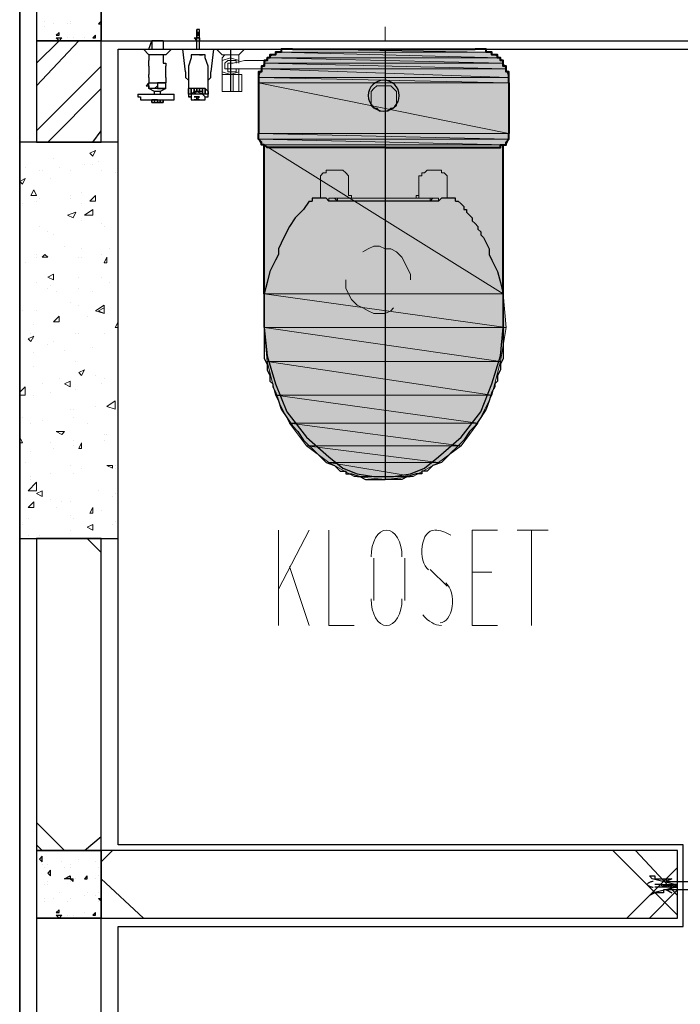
# Model space of a CAD drawing. Header units: millimetres. Extents: x 0 to 420, y 0 to 297.
# Tile 41 of 73: x 236 to 246, y 159 to 174. Entities that reach past the tile are written whole.
import ezdxf

# ---------------------------------------------------------------- set-up
doc = ezdxf.new("R2010")
doc.units = ezdxf.units.MM
doc.layers.add('FILL_FFFFFF', color=7, linetype='Continuous', true_color=0xffffff)
doc.layers.add('LINE_FFFFFF', color=7, linetype='Continuous', true_color=0xffffff)
doc.layers.add('LINE_000000', color=7, linetype='Continuous')

msp = doc.modelspace()

# ---------------------------------------------------------------- hatches: boundary and pattern name
at = {"layer": 'FILL_FFFFFF'}
h = msp.add_hatch(color=7, dxfattribs=at)
h.dxf.hatch_style = 1
h.paths.add_polyline_path([(239.437, 173.143), (242.993, 173.059), (239.395, 173.059), (239.437, 173.143)])
h = msp.add_hatch(color=7, dxfattribs=at)
h.dxf.hatch_style = 1
h.paths.add_polyline_path([(239.607, 173.228), (242.951, 173.143), (239.437, 173.143), (239.607, 173.228)])
h = msp.add_hatch(color=7, dxfattribs=at)
h.dxf.hatch_style = 1
h.paths.add_polyline_path([(242.951, 173.143), (239.437, 173.143), (242.993, 173.059), (242.951, 173.143)])
h = msp.add_hatch(color=7, dxfattribs=at)
h.dxf.hatch_style = 1
h.paths.add_polyline_path([(242.782, 173.228), (239.607, 173.228), (242.951, 173.143), (242.782, 173.228)])
h = msp.add_hatch(color=7, dxfattribs=at)
h.dxf.hatch_style = 1
h.paths.add_polyline_path([(239.395, 173.059), (243.036, 172.974), (239.353, 172.974), (239.395, 173.059)])
h = msp.add_hatch(color=7, dxfattribs=at)
h.dxf.hatch_style = 1
h.paths.add_polyline_path([(242.993, 173.059), (239.395, 173.059), (243.036, 172.974), (242.993, 173.059)])
h = msp.add_hatch(color=7, dxfattribs=at)
h.dxf.hatch_style = 1
h.paths.add_polyline_path([(239.353, 172.974), (243.078, 172.847), (239.31, 172.847), (239.353, 172.974)])
h = msp.add_hatch(color=7, dxfattribs=at)
h.dxf.hatch_style = 1
h.paths.add_polyline_path([(243.078, 172.847), (239.31, 172.847), (243.078, 172.762), (243.078, 172.847)])
h = msp.add_hatch(color=7, dxfattribs=at)
h.dxf.hatch_style = 1
h.paths.add_polyline_path([(239.31, 172.847), (243.078, 172.762), (239.31, 172.762), (239.31, 172.847)])
h = msp.add_hatch(color=7, dxfattribs=at)
h.dxf.hatch_style = 1
h.paths.add_polyline_path([(243.036, 172.974), (239.353, 172.974), (243.078, 172.847), (243.036, 172.974)])
h = msp.add_hatch(color=7, dxfattribs=at)
h.dxf.hatch_style = 1
h.paths.add_polyline_path([(243.078, 172.762), (239.31, 172.762), (243.078, 172), (243.078, 172.762)])
h = msp.add_hatch(color=7, dxfattribs=at)
h.dxf.hatch_style = 1
h.paths.add_polyline_path([(239.31, 172.762), (243.078, 172), (239.31, 172), (239.31, 172.762)])
h = msp.add_hatch(color=7, dxfattribs=at)
h.dxf.hatch_style = 1
h.paths.add_polyline_path([(243.078, 172), (239.31, 172), (243.078, 171.916), (243.078, 172)])
h = msp.add_hatch(color=7, dxfattribs=at)
h.dxf.hatch_style = 1
h.paths.add_polyline_path([(239.31, 172), (243.078, 171.916), (239.31, 171.916), (239.31, 172)])
h = msp.add_hatch(color=7, dxfattribs=at)
h.dxf.hatch_style = 1
h.paths.add_polyline_path([(243.078, 171.916), (239.31, 171.916), (243.036, 171.831), (243.078, 171.916)])
h = msp.add_hatch(color=7, dxfattribs=at)
h.dxf.hatch_style = 1
h.paths.add_polyline_path([(239.31, 171.916), (243.036, 171.831), (239.353, 171.831), (239.31, 171.916)])
h = msp.add_hatch(color=7, dxfattribs=at)
h.dxf.hatch_style = 1
h.paths.add_polyline_path([(239.395, 169.587), (242.993, 169.587), (239.395, 171.831), (239.395, 169.587)])
h = msp.add_hatch(color=7, dxfattribs=at)
h.dxf.hatch_style = 1
h.paths.add_polyline_path([(242.993, 169.587), (239.395, 171.831), (242.993, 171.831), (242.993, 169.587)])
h = msp.add_hatch(color=7, dxfattribs=at)
h.dxf.hatch_style = 1
h.paths.add_polyline_path([(239.395, 169.079), (243.036, 169.079), (239.395, 169.587), (239.395, 169.079)])
h = msp.add_hatch(color=7, dxfattribs=at)
h.dxf.hatch_style = 1
h.paths.add_polyline_path([(243.036, 169.079), (239.395, 169.587), (242.993, 169.587), (243.036, 169.079)])
h = msp.add_hatch(color=7, dxfattribs=at)
h.dxf.hatch_style = 1
h.paths.add_polyline_path([(239.437, 168.571), (242.951, 168.571), (239.395, 169.079), (239.437, 168.571)])
h = msp.add_hatch(color=7, dxfattribs=at)
h.dxf.hatch_style = 1
h.paths.add_polyline_path([(242.951, 168.571), (239.395, 169.079), (243.036, 169.079), (242.951, 168.571)])
h = msp.add_hatch(color=7, dxfattribs=at)
h.dxf.hatch_style = 1
h.paths.add_polyline_path([(239.564, 168.063), (242.824, 168.063), (239.437, 168.571), (239.564, 168.063)])
h = msp.add_hatch(color=7, dxfattribs=at)
h.dxf.hatch_style = 1
h.paths.add_polyline_path([(242.824, 168.063), (239.437, 168.571), (242.951, 168.571), (242.824, 168.063)])
h = msp.add_hatch(color=7, dxfattribs=at)
h.dxf.hatch_style = 1
h.paths.add_polyline_path([(239.776, 167.64), (242.612, 167.64), (239.564, 168.063), (239.776, 167.64)])
h = msp.add_hatch(color=7, dxfattribs=at)
h.dxf.hatch_style = 1
h.paths.add_polyline_path([(242.612, 167.64), (239.564, 168.063), (242.824, 168.063), (242.612, 167.64)])
h = msp.add_hatch(color=7, dxfattribs=at)
h.dxf.hatch_style = 1
h.paths.add_polyline_path([(240.03, 167.301), (242.358, 167.301), (239.776, 167.64), (240.03, 167.301)])
h = msp.add_hatch(color=7, dxfattribs=at)
h.dxf.hatch_style = 1
h.paths.add_polyline_path([(242.358, 167.301), (239.776, 167.64), (242.612, 167.64), (242.358, 167.301)])
h = msp.add_hatch(color=7, dxfattribs=at)
h.dxf.hatch_style = 1
h.paths.add_polyline_path([(240.369, 167.047), (242.02, 167.047), (240.03, 167.301), (240.369, 167.047)])
h = msp.add_hatch(color=7, dxfattribs=at)
h.dxf.hatch_style = 1
h.paths.add_polyline_path([(242.02, 167.047), (240.03, 167.301), (242.358, 167.301), (242.02, 167.047)])
h = msp.add_hatch(color=7, dxfattribs=at)
h.dxf.hatch_style = 1
h.paths.add_polyline_path([(240.75, 166.836), (241.639, 166.836), (240.369, 167.047), (240.75, 166.836)])
h = msp.add_hatch(color=7, dxfattribs=at)
h.dxf.hatch_style = 1
h.paths.add_polyline_path([(241.639, 166.836), (240.369, 167.047), (242.02, 167.047), (241.639, 166.836)])
h = msp.add_hatch(color=7, dxfattribs=at)
h.dxf.hatch_style = 1
h.paths.add_polyline_path([(241.215, 166.793), (240.75, 166.836), (241.639, 166.836), (241.215, 166.793)])

# ---------------------------------------------------------------- linework, layer by layer
at = {"layer": 'LINE_000000', "lineweight": 25}
for p, q in [((235.712, 255.651), (235.712, 64.304)), ((235.712, 103.886), (235.712, 209.889)), ((236.093, 173.694), (236.093, 173.694)), ((236.093, 173.609), (236.093, 173.609)), ((236.22, 173.651), (236.22, 173.651)), ((236.432, 173.651), (236.432, 173.651)), ((236.474, 173.694), (236.474, 173.694)), ((236.474, 173.651), (236.474, 173.651)), ((236.897, 173.651), (236.94, 173.694)), ((236.897, 173.651), (236.94, 173.651)), ((236.897, 173.651), (236.897, 173.651)), ((235.966, 173.567), (235.966, 173.567)), ((236.262, 173.482), (236.305, 173.524)), ((236.262, 173.482), (236.305, 173.482)), ((236.262, 173.44), (236.347, 173.44)), ((236.262, 173.44), (236.305, 173.397)), ((236.305, 173.482), (236.305, 173.524)), ((236.305, 173.397), (236.347, 173.44)), ((236.432, 173.44), (236.432, 173.44)), ((236.516, 173.44), (236.516, 173.44)), ((236.686, 173.44), (236.686, 173.44)), ((236.813, 173.44), (236.855, 173.482)), ((236.813, 173.44), (236.855, 173.44)), ((236.855, 173.44), (236.855, 173.482)), ((236.855, 173.482), (236.855, 173.482)), ((238.337, 173.44), (238.379, 173.44)), ((238.379, 173.567), (238.379, 173.567)), ((238.421, 173.567), (238.379, 173.567)), ((238.379, 173.567), (238.379, 173.567)), ((238.379, 173.524), (238.379, 173.567)), ((238.379, 173.567), (238.379, 173.567)), ((238.379, 173.482), (238.379, 173.524)), ((238.379, 173.524), (238.379, 173.524)), ((238.379, 173.44), (238.379, 173.482)), ((238.379, 173.482), (238.379, 173.482)), ((238.379, 173.27), (238.379, 173.44)), ((238.379, 173.44), (238.379, 173.44)), ((238.379, 173.44), (238.379, 173.44)), ((238.421, 173.524), (238.421, 173.567)), ((238.421, 173.567), (238.421, 173.567)), ((238.421, 173.482), (238.421, 173.524)), ((238.421, 173.524), (238.421, 173.524)), ((238.421, 173.44), (238.421, 173.482)), ((238.421, 173.482), (238.421, 173.482)), ((238.421, 173.44), (238.421, 173.44)), ((235.966, 173.059), (236.305, 173.397)), ((235.966, 172.72), (236.601, 173.397)), ((237.659, 173.27), (237.702, 173.397)), ((237.871, 173.397), (237.702, 173.397)), ((237.702, 173.397), (237.702, 173.27)), ((237.702, 173.397), (237.702, 173.397)), ((237.871, 173.397), (237.871, 173.27)), ((237.871, 173.397), (237.871, 173.397)), ((237.575, 173.27), (237.575, 173.27)), ((237.575, 173.27), (237.998, 173.27)), ((237.575, 173.27), (237.575, 173.27)), ((237.659, 173.186), (237.659, 173.186)), ((237.659, 173.186), (237.659, 173.101)), ((237.871, 173.186), (237.871, 173.101)), ((237.913, 173.186), (237.913, 173.186)), ((237.998, 173.27), (237.998, 173.27)), ((237.998, 173.27), (237.998, 173.27)), ((238.294, 173.186), (238.294, 173.143)), ((238.337, 173.186), (238.294, 173.186)), ((238.337, 173.186), (238.337, 173.186)), ((238.337, 173.186), (238.337, 173.186)), ((238.337, 173.186), (238.337, 173.186)), ((238.337, 173.186), (238.337, 173.186)), ((238.421, 173.186), (238.464, 173.186)), ((238.464, 173.186), (238.464, 173.186)), ((238.464, 173.186), (238.464, 173.186)), ((238.506, 173.143), (238.506, 173.186)), ((238.506, 173.143), (238.506, 173.143)), ((238.887, 173.27), (238.887, 172.635)), ((241.215, 173.27), (241.215, 166.793)), ((235.966, 172.043), (236.94, 173.016)), ((237.659, 173.016), (237.659, 173.016)), ((237.659, 173.016), (237.659, 173.016)), ((237.659, 172.847), (237.659, 172.889)), ((237.659, 172.847), (237.659, 172.847)), ((237.659, 172.847), (237.659, 172.762)), ((237.913, 172.889), (237.913, 172.889)), ((237.913, 172.847), (237.913, 172.762)), ((237.659, 172.762), (237.659, 172.762)), ((237.659, 172.762), (237.913, 172.762)), ((237.659, 172.72), (237.659, 172.72)), ((237.702, 172.762), (237.702, 172.762)), ((237.786, 172.72), (237.786, 172.72)), ((237.786, 172.72), (237.786, 172.72)), ((237.913, 172.762), (237.913, 172.762)), ((237.913, 172.72), (237.913, 172.72)), ((236.135, 171.873), (236.94, 172.678)), ((237.49, 172.593), (237.49, 172.593)), ((237.49, 172.593), (238.04, 172.593)), ((237.913, 172.678), (237.659, 172.678)), ((237.659, 172.678), (237.659, 172.678)), ((237.744, 172.593), (237.744, 172.635)), ((237.829, 172.635), (237.829, 172.593)), ((237.871, 172.678), (237.871, 172.678)), ((238.04, 172.593), (238.04, 172.593)), ((238.252, 172.593), (238.252, 172.678)), ((238.252, 172.635), (238.252, 172.635)), ((238.252, 172.593), (238.252, 172.635)), ((238.252, 172.593), (238.252, 172.551)), ((238.252, 172.593), (238.252, 172.551)), ((238.252, 172.551), (238.252, 172.551)), ((238.337, 172.551), (238.337, 172.551)), ((238.337, 172.551), (238.379, 172.551)), ((238.379, 172.551), (238.337, 172.551)), ((238.337, 172.551), (238.337, 172.551)), ((238.337, 172.551), (238.379, 172.551)), ((238.379, 172.551), (238.337, 172.551)), ((238.379, 172.551), (238.379, 172.551)), ((238.379, 172.551), (238.379, 172.551)), ((238.379, 172.551), (238.379, 172.551)), ((238.379, 172.551), (238.379, 172.551)), ((238.379, 172.551), (238.379, 172.551)), ((238.421, 172.551), (238.421, 172.551)), ((238.421, 172.551), (238.421, 172.551)), ((238.464, 172.551), (238.464, 172.551)), ((238.506, 172.551), (238.506, 172.551)), ((238.548, 172.635), (238.548, 172.635)), ((238.548, 172.635), (238.548, 172.635)), ((238.548, 172.635), (238.548, 172.635)), ((238.548, 172.593), (238.548, 172.635)), ((238.548, 172.593), (238.548, 172.593)), ((238.548, 172.593), (238.548, 172.593)), ((238.548, 172.551), (238.548, 172.593)), ((238.548, 172.551), (238.548, 172.551)), ((237.702, 172.466), (237.702, 172.508)), ((237.702, 172.508), (237.871, 172.508)), ((237.702, 172.466), (237.702, 172.508)), ((237.702, 172.466), (237.702, 172.466)), ((237.871, 172.508), (237.871, 172.508)), ((237.871, 172.508), (237.871, 172.466)), ((238.337, 172.508), (238.337, 172.508)), ((238.337, 172.508), (238.379, 172.508)), ((238.379, 172.508), (238.337, 172.508)), ((238.379, 172.508), (238.379, 172.508)), ((238.379, 172.508), (238.379, 172.508)), ((238.421, 172.508), (238.421, 172.508)), ((236.813, 171.873), (236.94, 172.043)), ((240.072, 170.984), (240.115, 170.984)), ((240.115, 170.984), (240.115, 170.984)), ((240.115, 170.984), (240.115, 170.984)), ((240.115, 170.984), (240.115, 170.984)), ((240.157, 171.027), (240.157, 171.027)), ((240.326, 171.027), (240.157, 171.027)), ((240.369, 170.984), (240.326, 171.027)), ((240.326, 171.027), (240.326, 171.027)), ((242.231, 171.027), (242.062, 171.027)), ((242.231, 171.027), (242.231, 171.027)), ((242.274, 170.984), (242.316, 170.984)), ((242.316, 170.984), (242.316, 170.984)), ((239.395, 169.079), (239.395, 169.587)), ((239.395, 169.079), (239.437, 168.656)), ((236.94, 165.693), (236.728, 165.904)), ((236.389, 161.205), (235.966, 161.629)), ((236.051, 161.205), (235.966, 161.29)), ((236.686, 161.205), (236.94, 161.417)), ((236.94, 161.036), (237.109, 161.205)), ((245.618, 160.232), (244.644, 161.205)), ((245.618, 160.528), (244.983, 161.205)), ((236.008, 161.078), (236.051, 161.121)), ((236.008, 161.078), (236.051, 161.036)), ((236.051, 161.036), (236.051, 161.121)), ((236.051, 160.994), (236.051, 160.994)), ((236.135, 160.994), (236.135, 160.994)), ((236.347, 161.036), (236.347, 161.036)), ((236.474, 160.994), (236.474, 160.994)), ((236.601, 161.078), (236.601, 161.078)), ((236.855, 161.036), (236.855, 161.036)), ((236.855, 161.036), (236.855, 161.036)), ((236.093, 160.951), (236.093, 160.951)), ((236.135, 160.867), (236.178, 160.909)), ((236.135, 160.867), (236.178, 160.824)), ((236.178, 160.824), (236.178, 160.909)), ((236.389, 160.951), (236.389, 160.951)), ((236.474, 160.951), (236.474, 160.951)), ((236.897, 160.951), (236.897, 160.951)), ((244.856, 160.189), (245.618, 160.951)), ((236.093, 160.697), (236.093, 160.697)), ((236.135, 160.74), (236.135, 160.74)), ((236.135, 160.697), (236.135, 160.697)), ((236.432, 160.782), (236.432, 160.782)), ((236.474, 160.782), (236.516, 160.782)), ((236.474, 160.782), (236.516, 160.74)), ((236.474, 160.74), (236.474, 160.74)), ((236.516, 160.74), (236.516, 160.782)), ((236.559, 160.782), (236.559, 160.782)), ((236.686, 160.782), (236.728, 160.824)), ((236.686, 160.782), (236.728, 160.782)), ((236.728, 160.782), (236.728, 160.824)), ((236.855, 160.782), (236.855, 160.782)), ((236.897, 160.824), (236.897, 160.824)), ((237.575, 160.189), (236.94, 160.782)), ((245.364, 160.697), (245.279, 160.697)), ((245.364, 160.697), (245.364, 160.697)), ((245.364, 160.697), (245.406, 160.697)), ((245.406, 160.697), (245.406, 160.655)), ((245.406, 160.697), (245.406, 160.697)), ((245.406, 160.697), (245.406, 160.697)), ((245.406, 160.697), (245.449, 160.655)), ((245.406, 160.697), (245.406, 160.697)), ((245.406, 160.697), (245.449, 160.697)), ((245.449, 160.697), (245.449, 160.697)), ((245.449, 160.697), (245.449, 160.697)), ((245.449, 160.697), (245.491, 160.697)), ((245.491, 160.697), (245.533, 160.655)), ((245.491, 160.697), (245.491, 160.697)), ((245.491, 160.697), (245.533, 160.697)), ((245.491, 160.697), (245.491, 160.697)), ((245.491, 160.697), (245.491, 160.697)), ((245.491, 160.697), (245.491, 160.697)), ((245.533, 160.697), (245.533, 160.697)), ((245.533, 160.697), (245.533, 160.697)), ((245.533, 160.697), (245.533, 160.697)), ((245.533, 160.697), (245.576, 160.697)), ((245.576, 160.697), (245.576, 160.697)), ((245.576, 160.697), (245.618, 160.697)), ((245.618, 160.697), (245.618, 160.697)), ((245.618, 160.697), (245.618, 160.697)), ((236.305, 160.57), (236.305, 160.57)), ((236.728, 160.57), (236.728, 160.57)), ((236.897, 160.57), (236.897, 160.57)), ((245.195, 160.189), (245.618, 160.613)), ((245.406, 160.655), (245.279, 160.655)), ((245.406, 160.655), (245.406, 160.655)), ((245.406, 160.655), (245.406, 160.655)), ((245.406, 160.655), (245.406, 160.655)), ((245.449, 160.655), (245.406, 160.655)), ((245.449, 160.655), (245.449, 160.655)), ((245.491, 160.655), (245.449, 160.655)), ((245.491, 160.655), (245.491, 160.655)), ((245.533, 160.655), (245.491, 160.655)), ((245.491, 160.655), (245.491, 160.655)), ((245.491, 160.655), (245.491, 160.655)), ((245.533, 160.655), (245.533, 160.655)), ((245.533, 160.655), (245.533, 160.655)), ((245.576, 160.655), (245.576, 160.655)), ((245.618, 160.655), (245.576, 160.655)), ((245.618, 160.655), (245.618, 160.655)), ((236.093, 160.486), (236.093, 160.486)), ((236.093, 160.443), (236.093, 160.443)), ((236.22, 160.486), (236.22, 160.486)), ((236.432, 160.443), (236.432, 160.443)), ((236.474, 160.486), (236.474, 160.486)), ((236.474, 160.486), (236.474, 160.486)), ((236.686, 160.528), (236.686, 160.528)), ((236.855, 160.528), (236.855, 160.528)), ((236.855, 160.528), (236.855, 160.528)), ((236.897, 160.486), (236.94, 160.486)), ((236.897, 160.486), (236.94, 160.443)), ((236.897, 160.443), (236.897, 160.443)), ((235.966, 160.359), (235.966, 160.359)), ((236.262, 160.274), (236.305, 160.316)), ((236.262, 160.274), (236.305, 160.274)), ((236.305, 160.274), (236.305, 160.316)), ((236.686, 160.274), (236.686, 160.274)), ((236.813, 160.232), (236.855, 160.274)), ((236.855, 160.232), (236.855, 160.274)), ((236.855, 160.274), (236.855, 160.274)), ((236.262, 160.232), (236.347, 160.232)), ((236.262, 160.232), (236.305, 160.189)), ((236.305, 160.189), (236.347, 160.232)), ((236.432, 160.232), (236.432, 160.232)), ((236.516, 160.232), (236.516, 160.232)), ((236.813, 160.232), (236.855, 160.232))]:
    msp.add_line(p, q, dxfattribs=at)
at = {"layer": 'LINE_000000', "lineweight": 13}
for p, q in [((241.215, 173.609), (241.215, 173.397)), ((238.675, 173.27), (238.675, 173.27)), ((238.675, 173.27), (238.675, 173.27)), ((238.675, 173.27), (238.76, 173.186)), ((238.675, 173.27), (239.141, 173.27)), ((238.76, 173.186), (238.76, 173.186)), ((238.76, 173.186), (239.014, 173.186)), ((238.76, 173.143), (238.76, 172.889)), ((239.014, 173.186), (239.099, 173.27)), ((239.014, 173.186), (239.014, 173.186)), ((239.014, 173.186), (239.014, 173.186)), ((239.099, 173.27), (239.141, 173.27)), ((239.141, 173.27), (239.141, 173.27)), ((241.215, 173.27), (241.215, 173.059)), ((239.395, 173.101), (239.437, 173.101)), ((238.76, 172.889), (239.056, 172.889)), ((238.887, 172.889), (238.887, 172.635)), ((238.887, 172.889), (238.887, 172.889)), ((238.929, 172.889), (238.887, 172.889)), ((238.929, 172.889), (238.929, 172.889)), ((239.014, 172.889), (239.014, 172.974)), ((241.215, 172.932), (241.215, 172.72)), ((241.215, 172.593), (241.215, 172.381)), ((240.58, 171.45), (240.538, 171.45)), ((240.538, 171.45), (240.538, 171.45)), ((242.02, 171.45), (242.02, 171.45)), ((242.02, 171.45), (242.02, 171.45)), ((241.723, 171.069), (241.723, 171.323)), ((241.723, 171.069), (241.723, 171.027)), ((240.242, 171.027), (240.242, 171.027)), ((240.411, 171.027), (240.369, 171.027)), ((240.369, 171.027), (240.411, 171.027)), ((240.369, 170.984), (240.369, 171.027)), ((240.453, 171.027), (240.411, 171.027)), ((240.496, 171.027), (240.453, 171.027)), ((240.453, 171.027), (240.453, 171.027)), ((240.453, 171.027), (240.453, 171.027)), ((240.496, 171.027), (240.496, 171.027)), ((240.496, 171.027), (241.893, 171.027)), ((240.496, 170.984), (240.496, 171.027)), ((240.496, 171.027), (240.496, 171.027)), ((240.496, 171.027), (240.496, 171.027)), ((241.681, 171.027), (240.707, 171.027)), ((241.893, 171.027), (241.893, 170.984)), ((241.893, 171.027), (241.935, 171.027)), ((241.935, 171.027), (241.935, 171.027)), ((241.977, 171.027), (241.935, 171.027)), ((241.935, 171.027), (241.935, 171.027)), ((241.935, 171.027), (241.935, 171.027)), ((241.977, 171.027), (242.02, 171.027)), ((241.215, 166.793), (241.215, 166.793)), ((239.607, 164.592), (239.607, 166.031)), ((240.072, 166.031), (239.607, 165.142)), ((243.205, 166.031), (243.671, 166.031)), ((243.417, 164.592), (243.417, 166.031)), ((241.046, 164.973), (241.046, 165.608)), ((241.512, 165.608), (241.512, 164.973)), ((239.776, 165.481), (240.072, 164.592)), ((241.893, 165.439), (242.147, 165.185)), ((242.824, 165.396), (242.528, 165.396))]:
    msp.add_line(p, q, dxfattribs=at)
at = {"layer": 'LINE_000000', "lineweight": 40}
for p, q in [((239.818, 173.27), (242.57, 173.27)), ((239.31, 172.762), (239.31, 172)), ((243.078, 172.762), (243.078, 172)), ((239.395, 169.587), (239.395, 171.831)), ((242.993, 169.587), (242.993, 171.831))]:
    msp.add_line(p, q, dxfattribs=at)
at = {"layer": 'LINE_000000', "lineweight": 5}
msp.add_line((247.1, 173.27), (240.115, 173.27), dxfattribs=at)
at = {"layer": 'LINE_000000', "lineweight": 0}
for p, q in [((236.051, 171.873), (236.051, 171.873)), ((236.77, 171.704), (236.855, 171.746)), ((236.77, 171.704), (236.813, 171.662)), ((236.813, 171.662), (236.855, 171.746)), ((236.22, 171.619), (236.22, 171.619)), ((236.686, 171.535), (236.686, 171.535)), ((236.813, 171.535), (236.813, 171.535)), ((236.897, 171.577), (236.897, 171.577)), ((235.797, 171.492), (235.797, 171.492)), ((236.008, 171.45), (236.008, 171.45)), ((236.051, 171.45), (236.051, 171.45)), ((236.305, 171.492), (236.305, 171.492)), ((236.474, 171.45), (236.474, 171.45)), ((236.94, 171.45), (236.94, 171.45)), ((237.151, 171.408), (237.151, 171.408)), ((235.712, 171.281), (235.797, 171.323)), ((235.712, 171.281), (235.754, 171.238)), ((235.754, 171.238), (235.797, 171.323)), ((236.178, 171.323), (236.178, 171.323)), ((235.881, 171.069), (235.924, 171.154)), ((235.881, 171.069), (235.966, 171.069)), ((235.966, 171.069), (235.924, 171.154)), ((236.474, 171.069), (236.474, 171.069)), ((236.643, 171.111), (236.643, 171.111)), ((236.77, 170.984), (236.855, 171.069)), ((236.855, 170.984), (236.855, 171.069)), ((235.754, 170.942), (235.754, 170.942)), ((235.966, 170.984), (235.966, 170.984)), ((235.966, 170.984), (235.966, 170.984)), ((236.008, 171.027), (236.008, 171.027)), ((236.474, 171.027), (236.474, 171.027)), ((236.643, 170.942), (236.643, 170.942)), ((236.77, 170.984), (236.855, 170.984)), ((236.432, 170.773), (236.559, 170.815)), ((236.432, 170.773), (236.516, 170.73)), ((236.516, 170.73), (236.559, 170.815)), ((236.686, 170.773), (236.813, 170.857)), ((236.643, 170.688), (236.643, 170.688)), ((236.94, 170.646), (236.94, 170.646)), ((236.008, 170.603), (236.008, 170.603)), ((236.135, 170.519), (236.135, 170.519)), ((236.22, 170.476), (236.22, 170.476)), ((236.982, 170.603), (236.982, 170.603)), ((235.712, 170.307), (235.712, 170.307)), ((235.966, 170.18), (235.966, 170.18)), ((236.051, 170.138), (236.093, 170.18)), ((236.135, 170.138), (236.093, 170.18)), ((236.389, 170.307), (236.389, 170.307)), ((236.643, 170.265), (236.643, 170.265)), ((236.94, 170.18), (236.94, 170.18)), ((237.067, 170.265), (237.067, 170.265)), ((235.797, 170.053), (235.797, 170.053)), ((235.966, 170.138), (235.966, 170.138)), ((236.051, 170.138), (236.135, 170.138)), ((236.601, 170.138), (236.601, 170.138)), ((236.643, 170.138), (236.643, 170.138)), ((236.982, 170.053), (237.024, 170.138)), ((236.982, 170.053), (237.024, 170.053)), ((237.024, 170.053), (237.024, 170.138)), ((236.135, 169.841), (236.22, 169.884)), ((236.22, 169.799), (236.22, 169.884)), ((235.966, 169.757), (235.966, 169.757)), ((236.135, 169.841), (236.22, 169.799)), ((236.601, 169.841), (236.601, 169.841)), ((236.94, 169.841), (236.94, 169.841)), ((237.067, 169.757), (237.067, 169.757)), ((236.135, 169.672), (236.135, 169.672)), ((236.178, 169.714), (236.178, 169.714)), ((236.262, 169.63), (236.262, 169.63)), ((236.601, 169.672), (236.601, 169.672)), ((236.813, 169.63), (236.813, 169.63)), ((236.474, 169.46), (236.474, 169.46)), ((235.754, 169.333), (235.754, 169.333)), ((235.966, 169.333), (235.966, 169.333)), ((236.601, 169.418), (236.601, 169.418)), ((236.855, 169.333), (236.982, 169.418)), ((236.855, 169.333), (236.982, 169.291)), ((236.897, 169.333), (236.982, 169.376)), ((236.897, 169.333), (236.982, 169.291)), ((236.982, 169.291), (236.982, 169.418)), ((236.982, 169.291), (236.982, 169.376)), ((236.22, 169.164), (236.305, 169.249)), ((236.22, 169.164), (236.305, 169.164)), ((236.262, 169.164), (236.262, 169.164)), ((236.305, 169.164), (236.305, 169.249)), ((236.728, 169.249), (236.728, 169.249)), ((237.151, 169.079), (237.194, 169.164)), ((235.881, 168.995), (235.881, 168.995)), ((235.924, 169.122), (235.924, 169.122)), ((236.559, 168.995), (236.559, 168.995)), ((236.601, 168.995), (236.601, 168.995)), ((236.982, 168.995), (236.982, 168.995)), ((237.151, 169.079), (237.194, 169.079)), ((235.839, 168.91), (235.924, 168.952)), ((235.839, 168.91), (235.881, 168.868)), ((235.881, 168.868), (235.924, 168.952)), ((235.924, 168.91), (235.924, 168.91)), ((236.22, 168.868), (236.22, 168.868)), ((235.924, 168.698), (235.924, 168.698)), ((236.135, 168.825), (236.135, 168.825)), ((236.389, 168.741), (236.389, 168.741)), ((236.813, 168.783), (236.813, 168.783)), ((236.559, 168.571), (236.559, 168.571)), ((235.924, 168.487), (235.924, 168.487)), ((236.601, 168.402), (236.686, 168.444)), ((236.601, 168.402), (236.643, 168.36)), ((236.643, 168.36), (236.686, 168.444)), ((237.194, 168.402), (237.194, 168.402)), ((236.305, 168.317), (236.305, 168.317)), ((236.389, 168.233), (236.474, 168.275)), ((236.474, 168.19), (236.474, 168.275)), ((236.855, 168.36), (236.855, 168.36)), ((236.982, 168.317), (236.982, 168.317)), ((235.712, 168.106), (235.797, 168.19)), ((235.797, 168.063), (235.797, 168.19)), ((236.051, 168.233), (236.051, 168.233)), ((236.178, 168.106), (236.178, 168.106)), ((236.389, 168.233), (236.474, 168.19)), ((236.559, 168.148), (236.559, 168.148)), ((236.94, 168.233), (236.94, 168.233)), ((235.712, 168.063), (235.797, 168.063)), ((235.924, 168.063), (235.924, 168.063)), ((237.024, 167.894), (237.151, 167.979)), ((237.151, 167.852), (237.151, 167.979)), ((236.474, 167.852), (236.474, 167.852)), ((236.516, 167.852), (236.516, 167.852)), ((236.855, 167.894), (236.855, 167.894)), ((237.024, 167.894), (237.151, 167.852)), ((237.194, 167.809), (237.194, 167.809)), ((235.712, 167.725), (235.712, 167.725)), ((235.754, 167.725), (235.754, 167.725)), ((236.051, 167.682), (236.051, 167.682)), ((236.516, 167.725), (236.516, 167.725)), ((235.881, 167.64), (235.881, 167.64)), ((236.262, 167.513), (236.389, 167.513)), ((236.262, 167.513), (236.347, 167.471)), ((236.347, 167.471), (236.389, 167.513)), ((236.347, 167.513), (236.347, 167.513)), ((236.728, 167.64), (236.728, 167.64)), ((235.712, 167.386), (235.712, 167.428)), ((235.754, 167.344), (235.712, 167.428)), ((236.516, 167.386), (236.516, 167.386)), ((236.982, 167.471), (236.982, 167.471)), ((236.982, 167.386), (236.982, 167.386)), ((237.024, 167.471), (237.024, 167.471)), ((237.194, 167.428), (237.194, 167.428)), ((235.712, 167.344), (235.754, 167.344)), ((235.881, 167.217), (235.881, 167.217)), ((236.178, 167.344), (236.178, 167.344)), ((236.22, 167.259), (236.22, 167.259)), ((236.516, 167.301), (236.516, 167.301)), ((236.601, 167.259), (236.643, 167.344)), ((236.601, 167.259), (236.643, 167.259)), ((236.643, 167.259), (236.643, 167.344)), ((235.797, 167.047), (235.797, 167.047)), ((236.474, 167.005), (236.474, 167.005)), ((236.643, 166.963), (236.643, 166.963)), ((237.024, 167.005), (237.109, 167.005)), ((237.024, 167.005), (237.109, 166.963)), ((237.109, 166.963), (237.109, 167.005)), ((237.151, 167.005), (237.151, 167.005)), ((237.151, 166.963), (237.151, 166.963)), ((235.881, 166.836), (235.881, 166.836)), ((235.881, 166.793), (235.881, 166.793)), ((236.178, 166.878), (236.178, 166.878)), ((236.516, 166.878), (236.516, 166.878)), ((235.839, 166.624), (235.966, 166.751)), ((235.839, 166.624), (235.966, 166.624)), ((235.966, 166.624), (235.966, 166.751)), ((235.966, 166.582), (236.051, 166.624)), ((236.051, 166.539), (236.051, 166.624)), ((236.897, 166.624), (236.897, 166.624)), ((235.966, 166.582), (236.051, 166.539)), ((236.178, 166.497), (236.178, 166.497)), ((237.109, 166.539), (237.109, 166.539)), ((237.151, 166.582), (237.151, 166.582)), ((235.839, 166.37), (235.924, 166.455)), ((235.839, 166.37), (235.924, 166.37)), ((235.839, 166.37), (235.839, 166.37)), ((235.839, 166.37), (235.839, 166.37)), ((235.924, 166.37), (235.924, 166.455)), ((236.262, 166.37), (236.262, 166.37)), ((236.347, 166.455), (236.347, 166.455)), ((236.474, 166.455), (236.474, 166.455)), ((236.77, 166.285), (236.813, 166.37)), ((236.813, 166.285), (236.813, 166.37)), ((236.94, 166.328), (236.94, 166.328)), ((235.839, 166.201), (235.839, 166.201)), ((236.474, 166.243), (236.474, 166.243)), ((236.516, 166.201), (236.516, 166.201)), ((236.77, 166.285), (236.813, 166.285)), ((235.754, 166.116), (235.754, 166.116)), ((236.474, 166.031), (236.474, 166.031)), ((236.728, 166.074), (236.813, 166.116)), ((236.728, 166.074), (236.813, 166.031)), ((236.813, 166.031), (236.813, 166.116)), ((236.813, 166.074), (236.813, 166.074)), ((237.109, 166.116), (237.109, 166.116)), ((237.151, 166.158), (237.151, 166.158)), ((237.194, 166.158), (237.194, 166.158)), ((235.839, 165.947), (235.839, 165.947)), ((236.008, 165.947), (236.008, 165.947))]:
    msp.add_line(p, q, dxfattribs=at)
at = {"layer": 'LINE_000000', "lineweight": 25}
for points in [[(236.94, 174.371), (235.966, 174.371), (235.966, 173.397), (236.94, 173.397), (236.94, 174.371)], [(261.281, 173.397), (261.281, 174.371), (236.94, 174.371), (236.94, 173.397), (261.281, 173.397)], [(238.421, 173.44), (238.379, 173.44), (238.421, 173.44), (238.379, 173.44), (238.421, 173.44), (238.379, 173.44), (238.421, 173.44)], [(235.966, 171.873), (236.94, 171.873), (236.94, 173.397), (235.966, 173.397), (235.966, 171.873)], [(241.427, 172.572), (241.422, 172.619), (241.409, 172.662), (241.387, 172.702), (241.359, 172.736), (241.324, 172.765), (241.285, 172.786), (241.241, 172.8), (241.194, 172.805), (241.147, 172.8), (241.104, 172.786), (241.064, 172.765), (241.03, 172.736), (241.001, 172.702), (240.98, 172.662), (240.966, 172.619), (240.961, 172.572), (240.966, 172.525), (240.98, 172.481), (241.001, 172.442), (241.03, 172.407), (241.064, 172.379), (241.104, 172.357), (241.147, 172.344), (241.194, 172.339), (241.241, 172.344), (241.285, 172.357), (241.324, 172.379), (241.359, 172.407), (241.387, 172.442), (241.409, 172.481), (241.422, 172.525), (241.427, 172.572)], [(238.252, 172.635), (238.252, 172.593), (238.252, 172.635), (238.252, 172.593), (238.252, 172.635)], [(238.294, 172.678), (238.294, 172.593), (238.294, 172.678), (238.294, 172.593), (238.294, 172.678), (238.294, 172.593), (238.294, 172.678)], [(238.379, 172.678), (238.379, 172.635), (238.379, 172.678), (238.379, 172.635), (238.379, 172.678), (238.379, 172.635), (238.379, 172.678)], [(238.379, 172.551), (238.421, 172.551), (238.379, 172.551)], [(238.379, 172.551), (238.421, 172.551), (238.379, 172.551)], [(238.379, 172.551), (238.421, 172.551), (238.379, 172.508), (238.379, 172.551), (238.421, 172.551), (238.379, 172.551)], [(238.421, 172.678), (238.421, 172.635), (238.421, 172.678), (238.421, 172.635), (238.421, 172.678), (238.421, 172.635), (238.421, 172.678)], [(238.464, 172.678), (238.464, 172.593), (238.464, 172.678), (238.464, 172.635), (238.464, 172.678), (238.464, 172.593), (238.464, 172.678)], [(238.506, 172.678), (238.506, 172.593), (238.506, 172.678), (238.506, 172.593), (238.506, 172.678), (238.506, 172.593), (238.506, 172.678)], [(237.871, 172.508), (237.871, 172.466), (237.786, 172.466), (237.786, 172.508), (237.702, 172.508), (237.702, 172.466), (237.786, 172.466), (237.786, 172.508), (237.871, 172.508)], [(237.744, 172.508), (237.744, 172.466), (237.744, 172.508), (237.744, 172.466), (237.744, 172.508), (237.744, 172.466), (237.744, 172.508)], [(237.786, 172.508), (237.786, 172.466), (237.786, 172.508), (237.786, 172.466), (237.786, 172.508), (237.786, 172.466), (237.786, 172.508)], [(237.829, 172.508), (237.829, 172.466), (237.829, 172.508), (237.829, 172.466), (237.829, 172.508), (237.829, 172.466), (237.829, 172.508)], [(238.379, 172.508), (238.421, 172.508), (238.379, 172.508)], [(235.712, 165.904), (237.194, 165.904), (237.194, 171.873), (235.712, 171.873), (235.712, 165.904)], [(235.966, 161.205), (236.94, 161.205), (236.94, 165.904), (235.966, 165.904), (235.966, 161.205)], [(236.94, 161.205), (235.966, 161.205), (235.966, 160.189), (236.94, 160.189), (236.94, 161.205)], [(245.618, 160.189), (245.618, 161.205), (236.94, 161.205), (236.94, 160.189), (245.618, 160.189)], [(236.389, 160.782), (236.474, 160.824), (236.474, 160.782), (236.389, 160.782)], [(245.406, 160.655), (245.364, 160.697), (245.406, 160.655)], [(245.618, 160.655), (245.576, 160.697), (245.618, 160.655)], [(245.449, 160.613), (245.533, 160.57), (245.449, 160.613)], [(235.966, 125.137), (236.94, 125.137), (236.94, 160.189), (235.966, 160.189), (235.966, 125.137)]]:
    msp.add_lwpolyline(points, close=True, dxfattribs=at)
for points in [[(238.337, 173.44), (238.379, 173.397), (238.379, 173.44)], [(238.379, 173.567), (238.379, 173.44), (238.421, 173.44), (238.421, 173.567)], [(238.421, 173.482), (238.379, 173.482), (238.421, 173.482), (238.379, 173.482), (238.421, 173.482), (238.379, 173.482), (238.421, 173.482), (238.379, 173.524), (238.421, 173.524), (238.379, 173.524), (238.421, 173.524), (238.379, 173.524), (238.421, 173.524), (238.379, 173.524)], [(238.421, 173.27), (238.421, 173.44), (238.421, 173.397), (238.421, 173.44)], [(237.702, 173.397), (237.871, 173.397), (237.871, 173.27)], [(237.194, 125.391), (237.194, 160.062), (245.703, 160.062), (245.703, 161.29), (237.194, 161.29), (237.194, 173.27), (261.197, 173.27), (261.197, 161.29), (252.688, 161.29), (252.688, 160.062)], [(237.913, 173.186), (237.659, 173.186), (237.575, 173.27)], [(237.575, 173.27), (237.998, 173.27), (237.913, 173.186)], [(238.21, 172.932), (238.167, 173.27), (238.633, 173.27), (238.591, 172.932)], [(238.294, 173.143), (238.252, 173.016), (238.252, 172.889), (238.252, 172.762), (238.252, 172.635)], [(238.464, 173.186), (238.421, 173.186), (238.379, 173.186), (238.337, 173.186)], [(238.506, 173.186), (238.464, 173.186), (238.421, 173.186), (238.379, 173.186), (238.337, 173.186)], [(238.548, 172.635), (238.548, 172.762), (238.548, 172.889), (238.548, 173.016), (238.506, 173.143)], [(237.659, 173.016), (237.659, 173.059), (237.659, 173.101)], [(237.659, 173.016), (237.659, 172.974), (237.659, 172.932), (237.659, 172.889)], [(237.871, 173.101), (237.871, 173.059), (237.913, 173.059), (237.913, 173.016)], [(237.913, 172.847), (237.913, 172.889), (237.913, 172.932), (237.913, 172.974), (237.913, 173.016)], [(238.21, 172.932), (238.21, 172.889), (238.21, 172.847), (238.252, 172.805)], [(238.548, 172.805), (238.591, 172.847), (238.591, 172.889), (238.591, 172.932)], [(237.659, 172.762), (237.617, 172.72), (237.659, 172.72), (237.659, 172.678)], [(237.659, 172.72), (237.659, 172.762), (237.702, 172.762)], [(237.786, 172.72), (237.744, 172.678), (237.702, 172.678), (237.659, 172.678), (237.659, 172.72)], [(237.702, 172.762), (237.744, 172.762), (237.786, 172.762), (237.786, 172.72)], [(237.913, 172.72), (237.913, 172.762), (237.871, 172.762), (237.829, 172.762), (237.786, 172.762), (237.786, 172.72)], [(237.786, 172.72), (237.786, 172.678), (237.829, 172.678), (237.871, 172.678)], [(237.871, 172.678), (237.913, 172.678), (237.913, 172.72)], [(237.913, 172.678), (237.913, 172.72), (237.913, 172.762)], [(237.49, 172.593), (237.49, 172.551), (237.532, 172.551), (237.532, 172.508), (237.575, 172.508), (237.617, 172.508), (237.659, 172.508), (237.702, 172.508)], [(237.913, 172.678), (237.829, 172.635), (237.744, 172.635), (237.659, 172.678)], [(237.998, 172.508), (238.04, 172.508), (238.04, 172.551), (238.04, 172.593)], [(238.548, 172.635), (238.506, 172.678), (238.464, 172.678), (238.379, 172.678), (238.337, 172.678), (238.294, 172.678), (238.252, 172.678), (238.252, 172.635)], [(238.548, 172.635), (238.506, 172.678), (238.464, 172.678), (238.379, 172.678), (238.337, 172.678), (238.294, 172.678), (238.252, 172.678), (238.252, 172.635)], [(238.548, 172.593), (238.506, 172.593), (238.464, 172.593), (238.379, 172.635), (238.337, 172.593), (238.294, 172.593), (238.252, 172.593)], [(238.548, 172.593), (238.506, 172.593), (238.464, 172.593), (238.464, 172.635), (238.379, 172.635), (238.337, 172.635), (238.294, 172.593), (238.252, 172.593)], [(238.506, 172.551), (238.464, 172.593), (238.421, 172.593), (238.379, 172.593), (238.337, 172.593), (238.294, 172.593), (238.294, 172.551), (238.252, 172.551)], [(238.252, 172.551), (238.294, 172.551), (238.294, 172.508), (238.337, 172.508), (238.379, 172.508), (238.421, 172.508), (238.464, 172.508), (238.506, 172.508), (238.506, 172.551)], [(238.337, 172.678), (238.337, 172.635), (238.337, 172.678), (238.337, 172.635), (238.337, 172.678), (238.337, 172.593), (238.337, 172.678), (238.337, 172.593)], [(238.506, 172.551), (238.548, 172.551), (238.548, 172.593)], [(238.548, 172.635), (238.548, 172.593), (238.548, 172.635), (238.548, 172.593)], [(237.702, 172.466), (237.871, 172.466), (237.871, 172.508)], [(237.702, 172.466), (237.744, 172.466), (237.786, 172.466), (237.829, 172.466), (237.871, 172.466)], [(237.871, 172.508), (237.913, 172.508), (237.956, 172.508), (237.998, 172.508)], [(240.072, 170.984), (239.988, 170.857), (239.861, 170.73), (239.776, 170.603), (239.691, 170.434), (239.607, 170.265), (239.607, 170.18), (239.564, 170.095), (239.48, 169.926), (239.437, 169.757), (239.395, 169.587), (239.395, 169.376), (239.395, 169.206), (239.395, 168.995), (239.395, 168.825), (239.395, 168.741), (239.395, 168.614), (239.437, 168.529), (239.437, 168.444), (239.48, 168.36), (239.48, 168.275), (239.522, 168.233), (239.522, 168.19), (239.564, 168.106), (239.607, 167.979), (239.649, 167.852), (239.734, 167.725), (239.818, 167.598), (239.903, 167.513), (239.988, 167.386), (240.072, 167.301), (240.115, 167.259), (240.157, 167.217), (240.242, 167.132), (240.326, 167.047), (240.453, 167.005), (240.538, 166.92), (240.58, 166.92), (240.623, 166.92), (240.623, 166.878), (240.707, 166.878), (240.834, 166.836), (240.919, 166.793), (241.004, 166.793), (241.088, 166.793), (241.215, 166.793)], [(240.157, 171.027), (240.115, 171.027), (240.115, 170.984)], [(242.02, 170.984), (241.977, 170.984), (241.596, 170.984), (241.215, 170.984), (240.75, 170.984), (240.538, 170.984), (240.496, 170.984), (240.453, 170.984), (240.411, 170.984), (240.369, 170.984)], [(242.062, 171.027), (242.062, 171.027), (242.02, 170.984)], [(242.274, 170.984), (242.274, 171.027), (242.231, 171.027)], [(242.316, 170.984), (242.316, 170.984), (242.358, 170.942), (242.401, 170.9), (242.401, 170.857), (242.443, 170.857), (242.443, 170.815), (242.485, 170.773), (242.528, 170.73), (242.528, 170.688), (242.57, 170.646), (242.612, 170.603), (242.612, 170.561), (242.655, 170.519), (242.655, 170.476), (242.697, 170.434)], [(242.697, 170.434), (242.782, 170.265), (242.782, 170.18), (242.824, 170.095), (242.909, 169.926), (242.951, 169.757), (242.993, 169.587), (242.993, 169.376), (242.993, 169.206), (242.993, 168.995), (242.993, 168.825), (242.993, 168.741), (242.993, 168.614), (242.951, 168.529), (242.951, 168.444), (242.909, 168.36), (242.909, 168.275), (242.866, 168.233), (242.866, 168.19), (242.824, 168.106), (242.782, 167.979), (242.739, 167.852), (242.655, 167.725), (242.57, 167.598), (242.485, 167.513), (242.401, 167.386), (242.316, 167.301), (242.274, 167.259), (242.231, 167.217), (242.147, 167.132), (242.062, 167.047), (241.935, 167.005), (241.85, 166.92), (241.808, 166.92), (241.766, 166.92), (241.766, 166.878), (241.681, 166.878), (241.554, 166.836), (241.469, 166.793), (241.385, 166.793), (241.3, 166.793), (241.215, 166.793)], [(242.951, 168.656), (242.993, 169.079), (242.993, 169.587)], [(239.437, 168.656), (239.564, 168.233), (239.734, 167.809), (240.03, 167.428), (240.369, 167.132), (240.58, 166.963), (240.792, 166.878), (241.046, 166.836), (241.342, 166.836), (241.596, 166.878), (241.808, 166.963), (242.02, 167.132), (242.358, 167.428), (242.655, 167.809), (242.824, 168.233), (242.951, 168.656)], [(245.252, 160.74), (245.24, 160.739), (245.228, 160.737), (245.217, 160.734), (245.205, 160.73), (245.194, 160.725), (245.184, 160.72), (245.174, 160.713), (245.164, 160.706)], [(245.164, 160.689), (245.174, 160.681), (245.184, 160.675), (245.194, 160.669), (245.205, 160.665), (245.217, 160.661), (245.228, 160.658), (245.24, 160.656), (245.252, 160.655)], [(245.787, 160.613), (245.576, 160.613), (245.533, 160.613), (245.491, 160.613), (245.449, 160.613), (245.406, 160.613), (245.406, 160.57), (245.364, 160.57), (245.322, 160.57), (245.279, 160.57), (245.195, 160.528), (245.237, 160.57), (245.576, 160.655), (245.618, 160.655), (245.618, 160.697), (245.618, 160.697), (245.576, 160.697), (245.237, 160.782), (245.195, 160.824), (245.279, 160.824), (245.279, 160.782), (245.322, 160.782), (245.364, 160.782), (245.406, 160.782), (245.449, 160.782), (245.449, 160.74), (245.491, 160.74), (245.533, 160.74), (245.576, 160.74), (245.787, 160.74)], [(245.449, 160.782), (245.533, 160.782), (245.449, 160.74)], [(245.449, 160.697), (245.449, 160.655), (245.449, 160.697), (245.491, 160.655)], [(245.491, 160.655), (245.491, 160.697), (245.533, 160.655)], [(245.533, 160.655), (245.533, 160.697), (245.576, 160.655)], [(245.576, 160.697), (245.576, 160.655), (245.533, 160.655)]]:
    msp.add_lwpolyline(points, dxfattribs=at)
at = {"layer": 'LINE_000000', "lineweight": 13}
for points in [[(238.802, 173.186), (238.802, 173.186), (238.76, 173.143)], [(239.014, 172.974), (239.014, 172.932), (238.887, 172.889), (238.76, 172.932), (238.76, 173.101), (238.887, 173.143), (239.014, 173.101)], [(239.014, 173.059), (239.014, 173.143), (239.014, 173.186)], [(238.972, 173.059), (238.972, 173.101), (238.929, 173.101), (238.887, 173.101), (238.845, 173.101), (238.802, 173.059), (238.802, 173.016), (238.802, 172.974), (238.845, 172.974), (238.845, 172.932), (238.887, 172.932), (238.929, 172.932), (238.972, 172.932), (238.972, 172.974)], [(238.929, 173.059), (238.887, 173.059), (238.845, 173.059), (238.845, 173.016), (238.845, 172.974), (238.887, 172.974), (238.929, 172.974)], [(238.929, 173.059), (239.099, 173.101), (239.226, 173.101), (239.31, 173.101), (239.353, 173.101), (239.395, 173.101)], [(238.76, 172.635), (238.76, 172.635), (238.76, 172.889)], [(238.76, 172.635), (238.845, 172.635), (238.887, 172.635), (238.972, 172.635), (239.014, 172.635), (239.014, 172.889)], [(238.76, 172.635), (238.76, 172.635), (238.76, 172.889)], [(238.887, 172.635), (238.887, 172.635), (238.929, 172.635), (238.929, 172.889)], [(238.929, 172.974), (239.099, 172.974), (239.226, 172.974), (239.31, 172.974), (239.353, 172.974)], [(239.014, 172.635), (239.056, 172.635), (239.056, 172.889)], [(240.538, 171.45), (240.538, 171.45), (240.369, 171.45), (240.326, 171.45), (240.326, 171.408), (240.284, 171.408), (240.242, 171.365), (240.242, 171.323)], [(240.665, 171.111), (240.665, 171.323), (240.665, 171.365), (240.623, 171.408), (240.58, 171.45)], [(241.85, 171.45), (241.808, 171.408), (241.766, 171.408), (241.766, 171.365), (241.723, 171.365), (241.723, 171.323)], [(241.85, 171.45), (241.85, 171.45), (242.02, 171.45), (242.062, 171.45), (242.062, 171.408), (242.104, 171.408), (242.147, 171.365), (242.147, 171.323)], [(240.242, 171.027), (240.242, 171.069), (240.242, 171.323)], [(242.147, 171.323), (242.147, 171.069), (242.147, 171.027)], [(240.707, 171.027), (240.707, 171.069), (240.665, 171.069), (240.665, 171.111)], [(241.723, 171.069), (241.681, 171.069), (241.681, 171.027)], [(240.453, 171.027), (240.496, 170.984), (240.538, 170.984), (241.893, 170.984), (241.935, 171.027)], [(242.02, 170.984), (242.02, 171.027), (241.977, 171.027)], [(241.596, 169.799), (241.596, 169.884), (241.554, 169.968), (241.512, 170.053), (241.469, 170.138), (241.385, 170.222), (241.3, 170.265), (241.215, 170.265), (241.131, 170.307), (241.046, 170.307), (240.961, 170.265), (240.877, 170.222)], [(240.623, 169.799), (240.623, 169.757), (240.623, 169.672), (240.665, 169.587), (240.707, 169.503), (240.792, 169.418), (240.877, 169.376), (240.961, 169.333), (241.046, 169.291), (241.131, 169.291), (241.215, 169.291), (241.3, 169.333), (241.342, 169.376)], [(240.369, 166.031), (240.369, 164.592), (240.75, 164.592)], [(241.469, 165.629), (241.465, 165.71), (241.451, 165.786), (241.43, 165.854), (241.401, 165.914), (241.367, 165.963), (241.327, 166), (241.283, 166.023), (241.237, 166.031), (241.19, 166.023), (241.146, 166), (241.106, 165.963), (241.072, 165.914), (241.043, 165.854), (241.022, 165.786), (241.008, 165.71), (241.004, 165.629)], [(241.955, 166.031), (241.923, 166.027), (241.892, 166.013), (241.864, 165.991), (241.838, 165.962), (241.815, 165.927), (241.796, 165.885), (241.781, 165.838), (241.771, 165.787), (241.766, 165.733), (241.767, 165.68), (241.773, 165.629), (241.783, 165.58), (241.799, 165.535), (241.819, 165.494), (241.842, 165.459), (241.87, 165.431)], [(242.203, 165.952), (242.174, 165.97), (242.145, 165.986), (242.115, 165.999), (242.085, 166.01), (242.054, 166.019), (242.024, 166.026), (241.993, 166.03), (241.962, 166.031)], [(242.909, 164.592), (242.528, 164.592), (242.528, 166.031), (242.909, 166.031)], [(242.042, 164.634), (242.074, 164.639), (242.105, 164.653), (242.133, 164.674), (242.159, 164.703), (242.182, 164.739), (242.201, 164.78), (242.216, 164.827), (242.226, 164.879), (242.231, 164.932), (242.23, 164.985), (242.224, 165.037), (242.214, 165.085), (242.198, 165.131), (242.178, 165.171), (242.155, 165.207), (242.127, 165.235)], [(241.004, 164.994), (241.008, 164.913), (241.022, 164.838), (241.043, 164.769), (241.072, 164.71), (241.106, 164.661), (241.146, 164.624), (241.19, 164.6), (241.237, 164.592), (241.283, 164.6), (241.327, 164.624), (241.367, 164.661), (241.401, 164.71), (241.43, 164.769), (241.451, 164.838), (241.465, 164.913), (241.469, 164.994)], [(241.783, 164.753), (241.814, 164.718), (241.847, 164.687), (241.881, 164.661), (241.916, 164.639), (241.951, 164.621), (241.988, 164.607), (242.025, 164.598), (242.062, 164.593)]]:
    msp.add_lwpolyline(points, dxfattribs=at)
at = {"layer": 'LINE_000000', "lineweight": 40}
for points in [[(239.818, 173.27), (239.776, 173.27), (239.734, 173.27), (239.691, 173.27), (239.649, 173.27), (239.649, 173.228), (239.607, 173.228), (239.564, 173.228), (239.564, 173.186), (239.522, 173.186), (239.48, 173.186), (239.48, 173.143), (239.437, 173.143), (239.437, 173.101), (239.395, 173.101), (239.395, 173.059), (239.395, 173.016), (239.353, 173.016), (239.353, 172.974), (239.353, 172.932), (239.31, 172.932), (239.31, 172.889), (239.31, 172.847), (239.31, 172.805), (239.31, 172.762)], [(243.078, 172.762), (243.078, 172.805), (243.078, 172.847), (243.078, 172.889), (243.078, 172.932), (243.036, 172.932), (243.036, 172.974), (243.036, 173.016), (242.993, 173.016), (242.993, 173.059), (242.993, 173.101), (242.951, 173.101), (242.951, 173.143), (242.909, 173.143), (242.909, 173.186), (242.866, 173.186), (242.824, 173.186), (242.824, 173.228), (242.782, 173.228), (242.739, 173.228), (242.739, 173.27), (242.697, 173.27), (242.655, 173.27), (242.612, 173.27), (242.57, 173.27)], [(241.215, 171.789), (239.522, 171.789), (239.48, 171.789), (239.437, 171.789), (239.395, 171.831), (239.353, 171.831), (239.353, 171.873), (239.31, 171.916), (239.31, 171.958), (239.31, 172)], [(241.215, 171.789), (242.866, 171.789), (242.909, 171.789), (242.951, 171.789), (242.951, 171.831), (242.993, 171.831), (243.036, 171.831), (243.036, 171.873), (243.078, 171.916), (243.078, 171.958), (243.078, 172)]]:
    msp.add_lwpolyline(points, dxfattribs=at)
at = {"layer": 'LINE_000000', "lineweight": 13}
msp.add_lwpolyline([(241.215, 172.339), (241.258, 172.339), (241.3, 172.381), (241.342, 172.381), (241.385, 172.424), (241.385, 172.466), (241.385, 172.508), (241.385, 172.551), (241.385, 172.593), (241.385, 172.635), (241.342, 172.678), (241.3, 172.72), (241.258, 172.72), (241.215, 172.72), (241.173, 172.72), (241.131, 172.72), (241.088, 172.72), (241.046, 172.678), (241.004, 172.635), (241.004, 172.593), (241.004, 172.551), (241.004, 172.508), (241.004, 172.466), (241.004, 172.424), (241.046, 172.381), (241.088, 172.381), (241.131, 172.339), (241.173, 172.339), (241.215, 172.339)], close=True, dxfattribs=at)
at = {"layer": 'LINE_000000', "lineweight": 0}
msp.add_lwpolyline([(236.813, 170.857), (236.813, 170.773), (236.686, 170.773)], dxfattribs=at)
at = {"layer": 'LINE_FFFFFF', "lineweight": 0}
for points in [[(239.437, 173.143), (242.993, 173.059), (239.395, 173.059), (239.437, 173.143)], [(239.607, 173.228), (242.951, 173.143), (239.437, 173.143), (239.607, 173.228)], [(242.951, 173.143), (239.437, 173.143), (242.993, 173.059), (242.951, 173.143)], [(242.782, 173.228), (239.607, 173.228), (242.951, 173.143), (242.782, 173.228)], [(239.395, 173.059), (243.036, 172.974), (239.353, 172.974), (239.395, 173.059)], [(242.993, 173.059), (239.395, 173.059), (243.036, 172.974), (242.993, 173.059)], [(239.353, 172.974), (243.078, 172.847), (239.31, 172.847), (239.353, 172.974)], [(243.078, 172.847), (239.31, 172.847), (243.078, 172.762), (243.078, 172.847)], [(239.31, 172.847), (243.078, 172.762), (239.31, 172.762), (239.31, 172.847)], [(243.036, 172.974), (239.353, 172.974), (243.078, 172.847), (243.036, 172.974)], [(243.078, 172.762), (239.31, 172.762), (243.078, 172), (243.078, 172.762)], [(239.31, 172.762), (243.078, 172), (239.31, 172), (239.31, 172.762)], [(243.078, 172), (239.31, 172), (243.078, 171.916), (243.078, 172)], [(239.31, 172), (243.078, 171.916), (239.31, 171.916), (239.31, 172)], [(243.078, 171.916), (239.31, 171.916), (243.036, 171.831), (243.078, 171.916)], [(239.31, 171.916), (243.036, 171.831), (239.353, 171.831), (239.31, 171.916)], [(239.395, 169.587), (242.993, 169.587), (239.395, 171.831), (239.395, 169.587)], [(242.993, 169.587), (239.395, 171.831), (242.993, 171.831), (242.993, 169.587)], [(239.395, 169.079), (243.036, 169.079), (239.395, 169.587), (239.395, 169.079)], [(243.036, 169.079), (239.395, 169.587), (242.993, 169.587), (243.036, 169.079)], [(239.437, 168.571), (242.951, 168.571), (239.395, 169.079), (239.437, 168.571)], [(242.951, 168.571), (239.395, 169.079), (243.036, 169.079), (242.951, 168.571)], [(239.564, 168.063), (242.824, 168.063), (239.437, 168.571), (239.564, 168.063)], [(242.824, 168.063), (239.437, 168.571), (242.951, 168.571), (242.824, 168.063)], [(239.776, 167.64), (242.612, 167.64), (239.564, 168.063), (239.776, 167.64)], [(242.612, 167.64), (239.564, 168.063), (242.824, 168.063), (242.612, 167.64)], [(240.03, 167.301), (242.358, 167.301), (239.776, 167.64), (240.03, 167.301)], [(242.358, 167.301), (239.776, 167.64), (242.612, 167.64), (242.358, 167.301)], [(240.369, 167.047), (242.02, 167.047), (240.03, 167.301), (240.369, 167.047)], [(242.02, 167.047), (240.03, 167.301), (242.358, 167.301), (242.02, 167.047)], [(240.75, 166.836), (241.639, 166.836), (240.369, 167.047), (240.75, 166.836)], [(241.639, 166.836), (240.369, 167.047), (242.02, 167.047), (241.639, 166.836)], [(241.215, 166.793), (240.75, 166.836), (241.639, 166.836), (241.215, 166.793)]]:
    msp.add_lwpolyline(points, close=True, dxfattribs=at)
for points in [[(239.818, 173.27), (242.782, 173.228), (239.607, 173.228)], [(239.395, 171.831), (242.993, 171.831), (239.353, 171.831)]]:
    msp.add_lwpolyline(points, dxfattribs=at)

doc.saveas('drawing.dxf')
